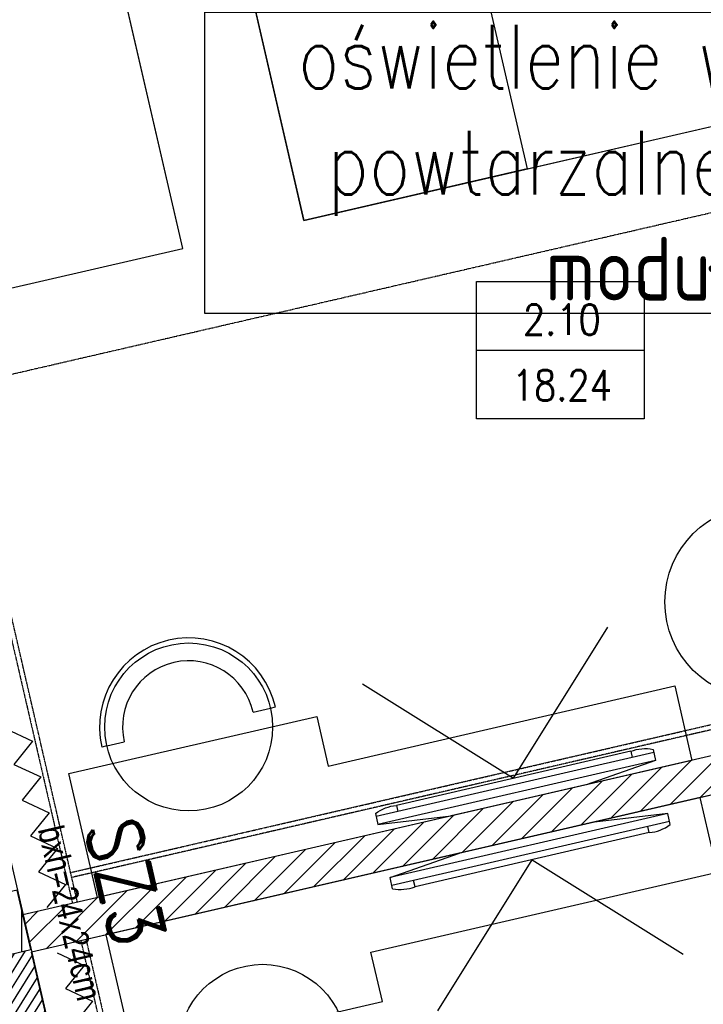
# Model space of a CAD drawing. Header units: millimetres. Extents: x 69081 to 158617, y -37521 to -9534.
# Tile 97 of 256: x 111022 to 111291, y -19458 to -19071. Entities that reach past the tile are written whole.
import ezdxf
from ezdxf.enums import TextEntityAlignment as Align

# ---------------------------------------------------------------- set-up
doc = ezdxf.new("R2010")
doc.units = ezdxf.units.MM
doc.linetypes.add('DO', pattern=[0.8, 0.6, -0.1, 0, -0.1])
doc.linetypes.add('KRESKOWA-SREDNIA', pattern=[0.2, 0.12, -0.08])
for name, color, linetype in [('0_oświetlenie', 7, 'Continuous'), ('A-----SZ', 8, 'Continuous'), ('A-ARM', 8, 'Continuous'), ('A-MEB', 8, 'Continuous'), ('A-OSI', 8, 'DO'), ('A-SCI', 7, 'Continuous'), ('BA_TXG', 3, 'Continuous'), ('BI_szr', 8, 'Continuous'), ('F-BIL', 1, 'Continuous'), ('F-BIL-OP', 3, 'Continuous'), ('F-BIL-TA', 1, 'Continuous'), ('JS_OLKA KONSTR', 231, 'Continuous'), ('słupy', 1, 'Continuous')]:
    doc.layers.add(name, color=color, linetype=linetype)
doc.layers.add('OPIS', color=7, linetype='Continuous', lineweight=25)
doc.styles.add('BIKTBG', font='romand.shx', dxfattribs={"width": 0.9})
doc.styles.add('SIMPLEX', font='simplex', dxfattribs={"width": 0.85})
doc.styles.add('WYM--ROMANSSHX-08', font='ROMANS.SHX', dxfattribs={"width": 0.8})

# ---------------------------------------------------------------- blocks, each defined once
blk = doc.blocks.new('A$C19277BFE')
at = {"layer": 'A-MEB', "linetype": 'Continuous'}
for p, q in [((53.01, 90), (200, 90)), ((200, 90), (200, 0)), ((72.04, 9.16), (35.57, 56.81)), ((200, 0), (89.48, 0))]:
    blk.add_line(p, q, dxfattribs=at)
at = {"layer": 'A-MEB'}
for p in [(53.01, 47.65), (68.3, 21.18)]:
    blk.add_line(p, (68.3, 47.65), dxfattribs=at)
at = {"layer": 'A-MEB', "linetype": 'Continuous'}
blk.add_lwpolyline([(94.24, 0), (0, 0), (0, 90), (56.12, 90)], dxfattribs=at)
for centre, start in [((53.01, 68.82), 90), ((89.48, 21.18), 180)]:
    blk.add_arc(centre, 21.18, start, 270, dxfattribs=at)
blk = doc.blocks.new('tv 50 cali')
at = {"layer": 'A-MEB'}
for p, q in [((57768.44, -31219.85), (57797.2, -31216.65)), ((57851.69, -31216.65), (57797.2, -31216.65)), ((57880.44, -31219.85), (57851.69, -31216.65)), ((57768.44, -31224.3), (57768.44, -31219.85)), ((57880.44, -31219.85), (57768.44, -31219.85)), ((57880.44, -31224.3), (57880.44, -31219.85)), ((57880.44, -31223.05), (57768.44, -31223.05)), ((57777.2, -31225.55), (57777.2, -31223.05)), ((57871.69, -31225.55), (57777.2, -31225.55)), ((57871.69, -31225.55), (57871.69, -31223.05))]:
    blk.add_line(p, q, dxfattribs=at)
blk.add_lwpolyline([(57774.95, -31275.04), (57824.44, -31225.55), (57873.94, -31275.04)], dxfattribs=at)
for centre, start, end in [((57775.01, -31209.6), 245.9345, 277.8122), ((57873.88, -31209.6), 262.1878, 294.0655)]:
    blk.add_arc(centre, 16.1, start, end, dxfattribs=at)
blk = doc.blocks.new('osie')
at = {"layer": 'A-OSI'}
blk.add_line((16711.47, -42100.31), (18613.45, -41661.2), dxfattribs=at)
blk = doc.blocks.new('DYBY-BL5')
at = {"layer": 'F-BIL-TA', "color": 1}
blk.add_line((0, 45), (110, 45), dxfattribs=at)
blk.add_lwpolyline([(0, 0), (0, 90), (110, 90), (110, 0)], close=True, dxfattribs=at)
at = {"layer": 'F-BIL-OP', "style": 'SIMPLEX', "width": 0.85}
blk.add_attdef('NR', text='', height=20, dxfattribs=at).set_placement((56, 55), align=Align.CENTER)
at = {"layer": 'F-BIL-OP', "color": 2, "style": 'SIMPLEX', "width": 0.85, "flags": 1}
for tag, p in [('NAZWA', (119, 55)), ('POSADZKA', (119, 12)), ('GRUPA', (119, -27)), ('RODZAJ', (119, -72))]:
    blk.add_attdef(tag, p, '', height=19, dxfattribs=at)
at = {"layer": 'F-BIL-OP', "color": 2, "style": 'SIMPLEX', "width": 0.85}
blk.add_attdef('POW.', text='', height=20, dxfattribs=at).set_placement((56, 12), align=Align.CENTER)
at = {"layer": 'F-BIL-OP', "color": 2, "style": 'SIMPLEX', "width": 0.85, "flags": 1}
blk.add_attdef('POWH.', text='', height=20, dxfattribs=at).set_placement((56, -27), align=Align.CENTER)
blk = doc.blocks.new('A$C04435ce7')
at = {"layer": 'BI_szr'}
h = blk.add_hatch(dxfattribs=at)
h.set_pattern_fill('BIK_ZELBET', color=256, scale=5, angle=45, style=0)
h.set_pattern_definition([(90, (332.648, 1895.786), (-10, 2e-15), []), (90, (337.648, 1900.786), (-10, 2e-15), [5, -3.5])])
h.paths.add_polyline_path([(318.82, 1873.41), (342.2, 1878.81), (336.8, 1902.19), (313.42, 1896.79)])
at = {"layer": 'słupy', "color": 4}
blk.add_lwpolyline([(318.82, 1873.41), (342.2, 1878.81), (336.8, 1902.19), (313.42, 1896.79)], close=True, dxfattribs=at)
at = {"layer": 'BA_TXG', "style": 'BIKTBG', "width": 0.9}
blk.add_text('SZ3', height=22, rotation=283, dxfattribs=at).set_placement((368.66, 1902.88), align=Align.CENTER)
at = {"layer": 'OPIS', "insert": (370.32, 1860.25), "char_height": 10, "width": 174.3659, "attachment_point": 3, "rotation": 283, "style": 'WYM--ROMANSSHX-08'}
blk.add_mtext('{\\fArial|b0|i0|c238|p34;bxh=24x24cm}', dxfattribs=at)

msp = doc.modelspace()

# ---------------------------------------------------------------- hatches: boundary and pattern name
at = {"layer": 'A-----SZ'}
h = msp.add_hatch(dxfattribs=at)
h.set_pattern_fill('ANSI31', color=256, scale=2)
h.set_pattern_definition([(45, (77432.36, 11586.2524), (-4.4901281, 4.4901281), [])])
h.paths.add_polyline_path([(111938.0672, -18753.5466), (111926.3748, -18756.246), (111979.9131, -18988.1461), (111971.1438, -18990.1707), (111973.8432, -19001.8631), (111994.305, -18997.1391)])
h.paths.add_polyline_path([(111824.0659, -18779.8659), (111812.3735, -18782.5653), (111820.4717, -18817.6426), (111734.7271, -18837.4383), (111737.4266, -18849.1308), (111834.8636, -18826.6357)])
h.paths.add_polyline_path([(111873.4831, -19025.0331), (111870.7837, -19013.3406), (111780.1673, -19034.2611), (111782.8667, -19045.9535)])
h.paths.add_polyline_path([(111543.5269, -18893.896), (111540.8275, -18882.2036), (111455.0829, -18901.9993), (111446.9847, -18866.922), (111435.2923, -18869.6214), (111446.0899, -18916.3911)])
h.paths.add_polyline_path([(111332.9834, -18893.2412), (111321.291, -18895.9406), (111377.5287, -19139.5332), (111397.9905, -19134.8092), (111395.2911, -19123.1167), (111386.5217, -19125.1413)])
h.paths.add_polyline_path([(111588.967, -19090.7188), (111586.2676, -19079.0263), (111493.7025, -19100.3967), (111496.4019, -19112.0891)])
h.paths.add_polyline_path([(111636.4317, -19296.3109), (111633.0574, -19281.6953), (111023.1018, -19422.5147), (111026.476, -19437.1302)])
h.paths.add_polyline_path([(112440.287, -19110.7262), (112436.9127, -19096.1107), (111826.9571, -19236.9301), (111830.3313, -19251.5456)])
h.paths.add_polyline_path([(111977.6292, -19409.4581), (111974.9297, -19397.7657), (111869.6978, -19422.0604), (111872.3972, -19433.7528)])
h.paths.add_polyline_path([(111678.4975, -19478.5181), (111675.7981, -19466.8256), (111570.5662, -19491.1203), (111573.2656, -19502.8128)])
h.paths.add_polyline_path([(111430.0332, -19535.8806), (111472.9055, -19525.9827), (111470.206, -19514.2903), (111415.6413, -19526.8876), (111451.6335, -19682.7868), (111463.3259, -19680.0874)])
h.paths.add_polyline_path([(111629.42, -19657.1361), (111626.0457, -19642.5205), (111101.8346, -19763.5442), (111105.2089, -19778.1597)])
h.paths.add_polyline_path([(111703.6921, -19587.6475), (111700.9926, -19575.9551), (111603.5556, -19598.4502), (111614.3533, -19645.2199), (111626.0457, -19642.5205), (111617.9475, -19607.4432)])
h.paths.add_polyline_path([(111725.9622, -19684.1102), (111723.2628, -19672.4177), (111637.5182, -19692.2134), (111629.42, -19657.1361), (111617.7276, -19659.8355), (111628.5252, -19706.6053)])
h.paths.add_polyline_path([(111762.4043, -19841.9581), (111759.7049, -19830.2657), (111654.4729, -19854.5604), (111657.1723, -19866.2528)])
h.paths.add_polyline_path([(112017.2989, -19616.8498), (112006.5012, -19570.08), (111994.8088, -19572.7794), (112002.907, -19607.8568), (111917.1624, -19627.6525), (111919.8619, -19639.3449)])
h.paths.add_polyline_path([(111992.3293, -19508.6947), (111894.8923, -19531.1898), (111897.5917, -19542.8823), (111983.3363, -19523.0866), (111991.4345, -19558.1639), (112003.1269, -19555.4645)])
h.paths.add_polyline_path([(112519.0199, -19451.7558), (112515.6456, -19437.1402), (111991.4345, -19558.1639), (111994.8088, -19572.7794)])
h.paths.add_polyline_path([(112061.5359, -19772.8981), (112058.8365, -19761.2057), (111953.6045, -19785.5004), (111956.3039, -19797.1928)])
h = msp.add_hatch(dxfattribs=at)
h.set_pattern_fill('ANSI31', color=256, angle=13)
h.set_pattern_definition([(58, (77611.3192, -6624.6222), (-2.6925527, 1.68249366), [])])
h.paths.add_polyline_path([(111002.9061, -19441.5455), (111026.291, -19436.1466), (111062.958, -19594.969), (111039.5731, -19600.3678)])

# ---------------------------------------------------------------- linework, layer by layer
at = {"layer": 'A-MEB'}
for p, q in [((111113.5765, -19342.8469), (111120.3971, -19341.2722)), ((111120.3971, -19341.2722), (111122.3458, -19340.8223)), ((111056.0887, -19356.119), (111054.1399, -19356.5689)), ((111056.0887, -19356.119), (111062.9092, -19354.5444))]:
    msp.add_line(p, q, dxfattribs=at)
for points in [[(111263.9535, -18914.3096), (111088.5669, -18954.8008), (111133.5571, -19149.6748), (111308.9437, -19109.1836)], [(111040.898, -18965.806), (110953.2047, -18986.0516), (110998.1949, -19180.9256), (111085.8882, -19160.68)]]:
    msp.add_lwpolyline(points, close=True, dxfattribs=at)
at = {"layer": 'A-MEB', "linetype": 'KRESKOWA-SREDNIA'}
for points in [[(111044.5379, -19417.5658), (110944.2097, -18982.9967), (110942.261, -18983.4466), (111042.5892, -19418.0157)], [(111041.8385, -19405.8733), (111418.9197, -19318.8173), (111419.3696, -19320.766), (111042.2884, -19407.8221)], [(111047.9122, -19432.1813), (111123.2708, -19758.5953), (111121.322, -19759.0452), (111045.9634, -19432.6312)]]:
    msp.add_lwpolyline(points, dxfattribs=at)
at = {"layer": 'A-MEB'}
for points in [[(111286.023, -19361.8145), (111052.4081, -19415.7488), (111041.1605, -19367.0303), (111138.5976, -19344.5352), (111143.0966, -19364.0226), (111279.2744, -19332.5834), (111286.023, -19361.8145)], [(111016.2769, -19349.3091), (111026.9003, -19354.2672), (111019.5255, -19363.3805)], [(111019.5255, -19363.3805), (111030.1489, -19368.3386), (111022.7741, -19377.4518)], [(111289.322, -19376.4475), (111055.7071, -19430.3817), (111066.9547, -19479.1002), (111164.3917, -19456.6051), (111159.8927, -19437.1177), (111296.0705, -19405.6786), (111289.322, -19376.4475)], [(111022.7741, -19377.4518), (111033.3975, -19382.4099), (111026.0228, -19391.5232)], [(111026.0228, -19391.5232), (111036.6461, -19396.4813), (111029.2714, -19405.5945)], [(111029.2714, -19405.5945), (111039.8948, -19410.5526), (111032.52, -19419.6659)], [(111036.6172, -19437.4128), (111047.2406, -19442.3708), (111039.8658, -19451.4841)], [(111039.8658, -19451.4841), (111050.4892, -19456.4422), (111043.1145, -19465.5555)]]:
    msp.add_lwpolyline(points, dxfattribs=at)
for centre, radius in [((111313.4473, -19299.5688), 38), ((111088.2429, -19348.6956), 33), ((111117.3094, -19474.9397), 33)]:
    msp.add_circle(centre, radius, dxfattribs=at)
for radius in [35, 26]:
    msp.add_arc((111088.2429, -19348.6956), radius, 13, 193, dxfattribs=at)
at = {"layer": 'A-SCI', "color": 5}
for p, q in [((111633.0574, -19281.6953), (111023.1018, -19422.5147)), ((111633.0574, -19281.6953), (111023.1018, -19422.5147)), ((111636.4317, -19296.3109), (111026.476, -19437.1302))]:
    msp.add_line(p, q, dxfattribs=at)
at = {"layer": 'A-SCI', "color": 4}
for points in [[(111636.4317, -19296.3109), (111026.476, -19437.1302)], [(111009.0231, -19361.5333), (111062.9181, -19594.9782)], [(111046.9466, -19525.7979), (111026.476, -19437.1302)], [(111046.9466, -19525.7979), (111026.476, -19437.1302)]]:
    msp.add_lwpolyline(points, dxfattribs=at)

# ---------------------------------------------------------------- block references
at = {"layer": 'A-ARM', "xscale": -1, "rotation": 193.0000000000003}
msp.add_blockref('tv 50 cali', (61897.7443, -62801.7705), dxfattribs=at)
at = {"layer": 'A-ARM', "rotation": 13.00000000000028}
msp.add_blockref('tv 50 cali', (47856.6078, -1983.27), dxfattribs=at)
at = {"layer": 'A-MEB', "extrusion": (0, 0, -1), "zscale": -1}
for p, rotation in [((-111263.9535, -18914.3095), 257.0000000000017), ((-111040.898, -18965.8059), 257.0000000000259)]:
    msp.add_blockref('A$C19277BFE', p, dxfattribs=dict(at, rotation=rotation))
at = {"layer": 'A-MEB', "extrusion": (0, 0, -1), "xscale": -1, "zscale": -1, "rotation": 77.00000000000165}
msp.add_blockref('A$C19277BFE', (-111088.5669, -18954.8008), dxfattribs=at)
at = {"layer": 'A-SCI', "color": 4}
msp.add_blockref('osie', (94084.5456, 22838.835), dxfattribs=at)
at = {"layer": 'F-BIL', "xscale": 0.6, "yscale": 0.6, "zscale": 0.6}
msp.add_blockref('DYBY-BL5', (111201.3122, -19227.6497), dxfattribs=at).add_auto_attribs({'NR': '2.10', 'POW.': '18.24'})
at = {"layer": 'JS_OLKA KONSTR'}
msp.add_blockref('A$C04435ce7', (110684.0499, -21314.9635), dxfattribs=at)

# ---------------------------------------------------------------- texts
at = {"layer": '0_oświetlenie', "linetype": 'Continuous', "insert": (111288.5376, -19072.8334, 1), "char_height": 25, "width": 378.004849, "attachment_point": 2, "style": 'WYM--ROMANSSHX-08', "bg_fill": 16, "box_fill_scale": 1.2, "bg_fill_color": 257, "bg_fill_transparency": 0}
msp.add_mtext('\\Fsimplex.shx|c238;oświetlenie wg projektu powtarzalnego wnętrz \\Pmoduł 1A', dxfattribs=at)

doc.saveas('drawing.dxf')
